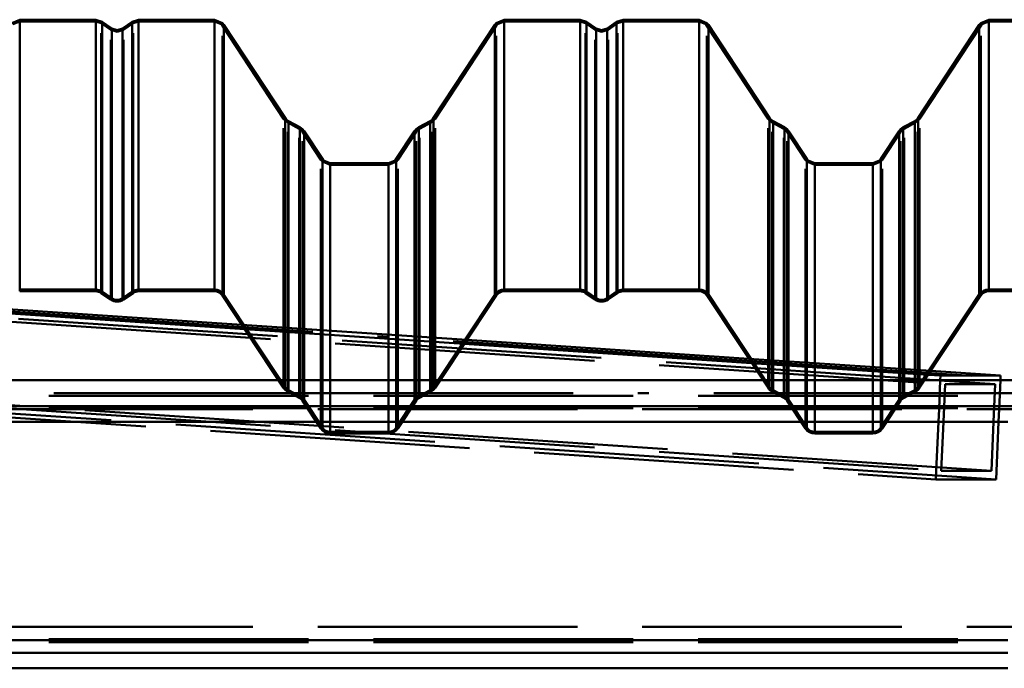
# Paper-space layout 'Layout1' of a CAD drawing. Extents: x -2 to 1033, y -36 to 596.
# Tile 20 of 256: x 151 to 162, y 236 to 243. Entities that reach past the tile are written whole.
import ezdxf

# ---------------------------------------------------------------- set-up
doc = ezdxf.new("R2010")
doc.units = 0
doc.linetypes.add('ACAD_ISO02W100', pattern=[15, 12, -3])
doc.linetypes.add('ACAD_ISO04W100', pattern=[30.5, 24, -3, 0.5, -3])
doc.layers.add('SS_PLECHY', color=7, linetype='CONTINUOUS', lineweight=50, true_color=0xb47846)
doc.layers.add('SS_VAZNICE', color=123, linetype='CONTINUOUS', lineweight=50)
doc.layers.add('SS_ZTUŽENÍ STŘECHA', color=211, linetype='CONTINUOUS', lineweight=50)

psp = doc.layouts.get("Layout1")

# ---------------------------------------------------------------- linework, layer by layer
at = {"layer": 'SS_PLECHY', "color": 5, "linetype": 'Continuous', "ltscale": 0.25}
for p, q in [((150.796, 243.3057), (150.7041, 243.2674)), ((151.6739, 243.3057), (150.796, 243.3057)), ((150.796, 243.3057), (150.796, 240.1892)), ((151.7479, 243.2824), (151.6739, 243.3057)), ((151.6739, 243.3057), (151.6739, 240.1892)), ((151.8588, 243.2053), (151.7479, 243.2824)), ((151.7479, 243.2824), (151.7479, 240.1662)), ((152.0949, 243.2824), (151.984, 243.2053)), ((152.1689, 243.3057), (152.0949, 243.2824)), ((152.0949, 243.2824), (152.0949, 240.1662)), ((153.0468, 243.3057), (152.1689, 243.3057)), ((152.1689, 243.3057), (152.1689, 240.1892)), ((153.1388, 243.2674), (153.0468, 243.3057)), ((153.0468, 243.3057), (153.0468, 240.1892)), ((153.1553, 243.247), (153.1388, 243.2674)), ((153.8621, 242.1714), (153.1553, 243.247)), ((153.1553, 243.247), (153.1553, 240.1311)), ((156.2855, 243.247), (155.5787, 242.1714)), ((156.3021, 243.2674), (156.2855, 243.247)), ((156.2855, 243.247), (156.2855, 240.1311)), ((156.394, 243.3057), (156.3021, 243.2674)), ((157.2719, 243.3057), (156.394, 243.3057)), ((156.394, 243.3057), (156.394, 240.1892)), ((157.3459, 243.2824), (157.2719, 243.3057)), ((157.2719, 243.3057), (157.2719, 240.1892)), ((157.4568, 243.2053), (157.3459, 243.2824)), ((157.3459, 243.2824), (157.3459, 240.1662)), ((157.6929, 243.2824), (157.582, 243.2053)), ((157.7669, 243.3057), (157.6929, 243.2824)), ((157.6929, 243.2824), (157.6929, 240.1662)), ((158.6448, 243.3057), (157.7669, 243.3057)), ((157.7669, 243.3057), (157.7669, 240.1892)), ((158.7368, 243.2674), (158.6448, 243.3057)), ((158.6448, 243.3057), (158.6448, 240.1892)), ((158.7533, 243.247), (158.7368, 243.2674)), ((159.4601, 242.1714), (158.7533, 243.247)), ((158.7533, 243.247), (158.7533, 240.1311)), ((161.8835, 243.247), (161.1767, 242.1714)), ((161.9001, 243.2674), (161.8835, 243.247)), ((161.8835, 243.247), (161.8835, 240.1311)), ((161.992, 243.3057), (161.9001, 243.2674)), ((162.8699, 243.3057), (161.992, 243.3057)), ((161.992, 243.3057), (161.992, 240.1892)), ((151.9214, 243.1857), (151.8588, 243.2053)), ((151.8588, 243.2053), (151.8588, 240.0897)), ((151.984, 243.2053), (151.9214, 243.1857)), ((151.984, 243.2053), (151.984, 240.0897)), ((157.5194, 243.1857), (157.4568, 243.2053)), ((157.4568, 243.2053), (157.4568, 240.0897)), ((157.582, 243.2053), (157.5194, 243.1857)), ((157.582, 243.2053), (157.582, 240.0897)), ((153.8761, 242.1542), (153.8621, 242.1714)), ((153.8621, 242.1714), (153.8621, 239.0649)), ((153.9018, 242.135), (153.8761, 242.1542)), ((154.0345, 242.0633), (153.9018, 242.135)), ((153.9018, 242.135), (153.9018, 239.0288)), ((155.539, 242.135), (155.4063, 242.0633)), ((155.5647, 242.1542), (155.539, 242.135)), ((155.539, 242.135), (155.539, 239.0288)), ((155.5787, 242.1714), (155.5647, 242.1542)), ((155.5787, 242.1714), (155.5787, 239.0649)), ((159.4741, 242.1542), (159.4601, 242.1714)), ((159.4601, 242.1714), (159.4601, 239.0649)), ((159.4998, 242.135), (159.4741, 242.1542)), ((159.6325, 242.0633), (159.4998, 242.135)), ((159.4998, 242.135), (159.4998, 239.0288)), ((161.137, 242.135), (161.0043, 242.0633)), ((161.1627, 242.1542), (161.137, 242.135)), ((161.137, 242.135), (161.137, 239.0288)), ((161.1767, 242.1714), (161.1627, 242.1542)), ((161.1767, 242.1714), (161.1767, 239.0649)), ((154.0649, 242.0407), (154.0345, 242.0633)), ((154.0345, 242.0633), (154.0345, 238.9578)), ((154.0814, 242.0203), (154.0649, 242.0407)), ((154.2932, 241.698), (154.0814, 242.0203)), ((154.0814, 242.0203), (154.0814, 238.9151)), ((155.3594, 242.0203), (155.1476, 241.698)), ((155.376, 242.0407), (155.3594, 242.0203)), ((155.3594, 242.0203), (155.3594, 238.9151)), ((155.4063, 242.0633), (155.376, 242.0407)), ((155.4063, 242.0633), (155.4063, 238.9578)), ((159.6629, 242.0407), (159.6325, 242.0633)), ((159.6325, 242.0633), (159.6325, 238.9578)), ((159.6794, 242.0203), (159.6629, 242.0407)), ((159.8912, 241.698), (159.6794, 242.0203)), ((159.6794, 242.0203), (159.6794, 238.9151)), ((160.9574, 242.0203), (160.7456, 241.698)), ((160.974, 242.0407), (160.9574, 242.0203)), ((160.9574, 242.0203), (160.9574, 238.9151)), ((161.0043, 242.0633), (160.974, 242.0407)), ((161.0043, 242.0633), (161.0043, 238.9578)), ((154.3072, 241.6807), (154.2932, 241.698)), ((154.2932, 241.698), (154.2932, 238.5956)), ((154.385, 241.6484), (154.3072, 241.6807)), ((155.0558, 241.6484), (154.385, 241.6484)), ((154.385, 241.6484), (154.385, 238.5465)), ((155.1336, 241.6807), (155.0558, 241.6484)), ((155.0558, 241.6484), (155.0558, 238.5465)), ((155.1476, 241.698), (155.1336, 241.6807)), ((155.1476, 241.698), (155.1476, 238.5956)), ((159.9052, 241.6807), (159.8912, 241.698)), ((159.8912, 241.698), (159.8912, 238.5956)), ((159.983, 241.6484), (159.9052, 241.6807)), ((160.6538, 241.6484), (159.983, 241.6484)), ((159.983, 241.6484), (159.983, 238.5465)), ((160.7316, 241.6807), (160.6538, 241.6484)), ((160.6538, 241.6484), (160.6538, 238.5465)), ((160.7456, 241.698), (160.7316, 241.6807)), ((160.7456, 241.698), (160.7456, 238.5956)), ((150.796, 240.1892), (151.6739, 240.1892)), ((150.796, 240.1693), (151.6739, 240.1693)), ((151.7479, 240.1662), (151.8588, 240.0897)), ((151.984, 240.0897), (152.0949, 240.1662)), ((152.1689, 240.1892), (153.0468, 240.1892)), ((152.1689, 240.1693), (153.0468, 240.1693)), ((156.394, 240.1892), (157.2719, 240.1892)), ((156.394, 240.1693), (157.2719, 240.1693)), ((157.3459, 240.1662), (157.4568, 240.0897)), ((157.582, 240.0897), (157.6929, 240.1662)), ((157.7669, 240.1892), (158.6448, 240.1892)), ((157.7669, 240.1693), (158.6448, 240.1693)), ((161.992, 240.1892), (162.8699, 240.1892)), ((161.992, 240.1693), (162.8699, 240.1693)), ((151.7365, 240.1498), (151.8474, 240.0734)), ((151.9954, 240.0734), (152.1063, 240.1498)), ((153.1386, 240.1201), (153.8454, 239.054)), ((153.1553, 240.1311), (153.8621, 239.0649)), ((155.5787, 239.0649), (156.2855, 240.1311)), ((155.5954, 239.054), (156.3022, 240.1201)), ((157.3345, 240.1498), (157.4454, 240.0734)), ((157.5934, 240.0734), (157.7043, 240.1498)), ((158.7366, 240.1201), (159.4434, 239.054)), ((158.7533, 240.1311), (159.4601, 239.0649)), ((161.1767, 239.0649), (161.8835, 240.1311)), ((161.1934, 239.054), (161.9002, 240.1201)), ((153.9018, 239.0288), (154.0345, 238.9578)), ((155.4063, 238.9578), (155.539, 239.0288)), ((159.4998, 239.0288), (159.6325, 238.9578)), ((161.0043, 238.9578), (161.137, 239.0288)), ((153.8923, 239.0113), (154.025, 238.9402)), ((154.0647, 238.9041), (154.2765, 238.5847)), ((154.0814, 238.9151), (154.2932, 238.5956)), ((155.1476, 238.5956), (155.3594, 238.9151)), ((155.1643, 238.5847), (155.3761, 238.9041)), ((155.4158, 238.9402), (155.5485, 239.0113)), ((159.4903, 239.0113), (159.623, 238.9402)), ((159.6627, 238.9041), (159.8745, 238.5847)), ((159.6794, 238.9151), (159.8912, 238.5956)), ((160.7456, 238.5956), (160.9574, 238.9151)), ((160.7623, 238.5847), (160.9741, 238.9041)), ((161.0138, 238.9402), (161.1465, 239.0113)), ((154.385, 238.5465), (155.0558, 238.5465)), ((154.385, 238.5265), (155.0558, 238.5265)), ((159.983, 238.5465), (160.6538, 238.5465)), ((159.983, 238.5265), (160.6538, 238.5265))]:
    psp.add_line(p, q, dxfattribs=at)
at = {"layer": 'SS_PLECHY', "color": 5, "linetype": 'ACAD_ISO02W100', "ltscale": 0.25}
for p, q in [((150.796, 243.2856), (150.7182, 243.2532)), ((151.6739, 243.2856), (150.796, 243.2856)), ((151.7365, 243.2659), (151.6739, 243.2856)), ((151.8474, 243.1888), (151.7365, 243.2659)), ((151.7365, 240.1498), (151.7365, 243.2659)), ((152.1063, 243.2659), (151.9954, 243.1888)), ((152.1689, 243.2856), (152.1063, 243.2659)), ((152.1063, 240.1498), (152.1063, 243.2659)), ((153.0468, 243.2856), (152.1689, 243.2856)), ((153.1246, 243.2532), (153.0468, 243.2856)), ((153.1386, 243.236), (153.1246, 243.2532)), ((153.8454, 242.1604), (153.1386, 243.236)), ((153.1386, 240.1201), (153.1386, 243.236)), ((156.3022, 243.236), (155.5954, 242.1604)), ((156.3162, 243.2532), (156.3022, 243.236)), ((156.3022, 240.1201), (156.3022, 243.236)), ((156.394, 243.2856), (156.3162, 243.2532)), ((157.2719, 243.2856), (156.394, 243.2856)), ((157.3345, 243.2659), (157.2719, 243.2856)), ((157.4454, 243.1888), (157.3345, 243.2659)), ((157.3345, 240.1498), (157.3345, 243.2659)), ((157.7043, 243.2659), (157.5934, 243.1888)), ((157.7669, 243.2856), (157.7043, 243.2659)), ((157.7043, 240.1498), (157.7043, 243.2659)), ((158.6448, 243.2856), (157.7669, 243.2856)), ((158.7226, 243.2532), (158.6448, 243.2856)), ((158.7366, 243.236), (158.7226, 243.2532)), ((159.4434, 242.1604), (158.7366, 243.236)), ((158.7366, 240.1201), (158.7366, 243.236)), ((161.9002, 243.236), (161.1934, 242.1604)), ((161.9142, 243.2532), (161.9002, 243.236)), ((161.9002, 240.1201), (161.9002, 243.236)), ((161.992, 243.2856), (161.9142, 243.2532)), ((162.8699, 243.2856), (161.992, 243.2856)), ((151.9214, 243.1656), (151.8474, 243.1888)), ((151.8474, 240.0734), (151.8474, 243.1888)), ((151.9954, 243.1888), (151.9214, 243.1656)), ((151.9954, 240.0734), (151.9954, 243.1888)), ((157.5194, 243.1656), (157.4454, 243.1888)), ((157.4454, 240.0734), (157.4454, 243.1888)), ((157.5934, 243.1888), (157.5194, 243.1656)), ((157.5934, 240.0734), (157.5934, 243.1888)), ((153.862, 242.14), (153.8454, 242.1604)), ((153.8454, 239.054), (153.8454, 242.1604)), ((153.8923, 242.1173), (153.862, 242.14)), ((154.025, 242.0457), (153.8923, 242.1173)), ((153.8923, 239.0113), (153.8923, 242.1173)), ((155.5485, 242.1173), (155.4158, 242.0457)), ((155.5789, 242.14), (155.5485, 242.1173)), ((155.5485, 239.0113), (155.5485, 242.1173)), ((155.5954, 242.1604), (155.5789, 242.14)), ((155.5954, 239.054), (155.5954, 242.1604)), ((159.46, 242.14), (159.4434, 242.1604)), ((159.4434, 239.054), (159.4434, 242.1604)), ((159.4903, 242.1173), (159.46, 242.14)), ((159.623, 242.0457), (159.4903, 242.1173)), ((159.4903, 239.0113), (159.4903, 242.1173)), ((161.1465, 242.1173), (161.0138, 242.0457)), ((161.1769, 242.14), (161.1465, 242.1173)), ((161.1465, 239.0113), (161.1465, 242.1173)), ((161.1934, 242.1604), (161.1769, 242.14)), ((161.1934, 239.054), (161.1934, 242.1604)), ((154.0507, 242.0265), (154.025, 242.0457)), ((154.025, 238.9402), (154.025, 242.0457)), ((154.0647, 242.0092), (154.0507, 242.0265)), ((154.2765, 241.6869), (154.0647, 242.0092)), ((154.0647, 238.9041), (154.0647, 242.0092)), ((155.3761, 242.0092), (155.1643, 241.6869)), ((155.3901, 242.0265), (155.3761, 242.0092)), ((155.3761, 238.9041), (155.3761, 242.0092)), ((155.4158, 242.0457), (155.3901, 242.0265)), ((155.4158, 238.9402), (155.4158, 242.0457)), ((159.6487, 242.0265), (159.623, 242.0457)), ((159.623, 238.9402), (159.623, 242.0457)), ((159.6627, 242.0092), (159.6487, 242.0265)), ((159.8745, 241.6869), (159.6627, 242.0092)), ((159.6627, 238.9041), (159.6627, 242.0092)), ((160.9741, 242.0092), (160.7623, 241.6869)), ((160.9881, 242.0265), (160.9741, 242.0092)), ((160.9741, 238.9041), (160.9741, 242.0092)), ((161.0138, 242.0457), (160.9881, 242.0265)), ((161.0138, 238.9402), (161.0138, 242.0457)), ((154.2931, 241.6665), (154.2765, 241.6869)), ((154.2765, 238.5847), (154.2765, 241.6869)), ((154.385, 241.6283), (154.2931, 241.6665)), ((155.1478, 241.6665), (155.0558, 241.6283)), ((155.1643, 241.6869), (155.1478, 241.6665)), ((155.1643, 238.5847), (155.1643, 241.6869)), ((159.8911, 241.6665), (159.8745, 241.6869)), ((159.8745, 238.5847), (159.8745, 241.6869)), ((159.983, 241.6283), (159.8911, 241.6665)), ((160.7458, 241.6665), (160.6538, 241.6283)), ((160.7623, 241.6869), (160.7458, 241.6665)), ((160.7623, 238.5847), (160.7623, 241.6869)), ((154.385, 241.6283), (155.0558, 241.6283)), ((159.983, 241.6283), (160.6538, 241.6283)), ((150.796, 240.1892), (150.796, 240.1693)), ((151.6739, 240.1892), (151.6739, 240.1693)), ((152.1689, 240.1892), (152.1689, 240.1693)), ((153.0468, 240.1892), (153.0468, 240.1693)), ((156.394, 240.1892), (156.394, 240.1693)), ((157.2719, 240.1892), (157.2719, 240.1693)), ((157.7669, 240.1892), (157.7669, 240.1693)), ((158.6448, 240.1892), (158.6448, 240.1693)), ((161.992, 240.1892), (161.992, 240.1693)), ((154.385, 238.5465), (154.385, 238.5265)), ((155.0558, 238.5465), (155.0558, 238.5265)), ((159.983, 238.5465), (159.983, 238.5265)), ((160.6538, 238.5465), (160.6538, 238.5265))]:
    psp.add_line(p, q, dxfattribs=at)
at = {"layer": 'SS_PLECHY', "color": 5, "linetype": 'Continuous', "ltscale": 0.25, "extrusion": (1.56971e-12, 0.093704, -0.9956)}
psp.add_arc((-151.6739, 239.0035, 22.4945), 0.13, 90, 124.70088, dxfattribs=at)
at = {"layer": 'SS_PLECHY', "color": 5, "linetype": 'Continuous', "ltscale": 0.25, "extrusion": (1.55598e-12, 0.093704, -0.9956)}
psp.add_arc((-151.6739, 239.0035, 22.4945), 0.11, 90, 124.70088, dxfattribs=at)
at = {"layer": 'SS_PLECHY', "color": 5, "linetype": 'Continuous', "ltscale": 0.25, "extrusion": (-1.4924e-12, 0.093704, -0.9956)}
psp.add_arc((-152.1689, 239.0035, 22.4945), 0.13, 55.29912, 90, dxfattribs=at)
at = {"layer": 'SS_PLECHY', "color": 5, "linetype": 'Continuous', "ltscale": 0.25, "extrusion": (-1.41524e-12, 0.093704, -0.9956)}
psp.add_arc((-152.1689, 239.0035, 22.4945), 0.11, 55.29912, 90, dxfattribs=at)
at = {"layer": 'SS_PLECHY', "color": 5, "linetype": 'Continuous', "ltscale": 0.25, "extrusion": (1.89077e-12, 0.093704, -0.9956)}
psp.add_arc((-153.0468, 239.0035, 22.4945), 0.13, 90, 146.57519, dxfattribs=at)
at = {"layer": 'SS_PLECHY', "color": 5, "linetype": 'Continuous', "ltscale": 0.25, "extrusion": (2.02176e-12, 0.093704, -0.9956)}
psp.add_arc((-153.0468, 239.0035, 22.4945), 0.11, 90, 146.57519, dxfattribs=at)
at = {"layer": 'SS_PLECHY', "color": 5, "linetype": 'Continuous', "ltscale": 0.25, "extrusion": (-3.50482e-12, 0.093704, -0.9956)}
psp.add_arc((-156.394, 239.0035, 22.4945), 0.13, 33.42481, 90, dxfattribs=at)
at = {"layer": 'SS_PLECHY', "color": 5, "linetype": 'Continuous', "ltscale": 0.25, "extrusion": (-1.70416e-12, 0.093704, -0.9956)}
psp.add_arc((-156.394, 239.0035, 22.4945), 0.11, 33.42481, 90, dxfattribs=at)
at = {"layer": 'SS_PLECHY', "color": 5, "linetype": 'Continuous', "ltscale": 0.25, "extrusion": (1.1126e-12, 0.093704, -0.9956)}
psp.add_arc((-157.2719, 239.0035, 22.4945), 0.13, 90, 124.70088, dxfattribs=at)
at = {"layer": 'SS_PLECHY', "color": 5, "linetype": 'Continuous', "ltscale": 0.25, "extrusion": (1.253e-12, 0.093704, -0.9956)}
psp.add_arc((-157.2719, 239.0035, 22.4945), 0.11, 90, 124.70088, dxfattribs=at)
at = {"layer": 'SS_PLECHY', "color": 5, "linetype": 'Continuous', "ltscale": 0.25, "extrusion": (-7.00773e-13, 0.093704, -0.9956)}
psp.add_arc((-157.7669, 239.0035, 22.4945), 0.13, 55.29912, 90, dxfattribs=at)
at = {"layer": 'SS_PLECHY', "color": 5, "linetype": 'Continuous', "ltscale": 0.25, "extrusion": (-4.79716e-13, 0.093704, -0.9956)}
psp.add_arc((-157.7669, 239.0035, 22.4945), 0.11, 55.29912, 90, dxfattribs=at)
at = {"layer": 'SS_PLECHY', "color": 5, "linetype": 'Continuous', "ltscale": 0.25, "extrusion": (9.56667e-13, 0.093704, -0.9956)}
psp.add_arc((-158.6448, 239.0035, 22.4945), 0.13, 90, 146.57519, dxfattribs=at)
at = {"layer": 'SS_PLECHY', "color": 5, "linetype": 'Continuous', "ltscale": 0.25, "extrusion": (9.17819e-13, 0.093704, -0.9956)}
psp.add_arc((-158.6448, 239.0035, 22.4945), 0.11, 90, 146.57519, dxfattribs=at)
at = {"layer": 'SS_PLECHY', "color": 5, "linetype": 'Continuous', "ltscale": 0.25, "extrusion": (-1.75879e-12, 0.093704, -0.9956)}
psp.add_arc((-161.992, 239.0035, 22.4945), 0.13, 33.42481, 90, dxfattribs=at)
at = {"layer": 'SS_PLECHY', "color": 5, "linetype": 'Continuous', "ltscale": 0.25, "extrusion": (3.71393e-13, 0.093704, -0.9956)}
psp.add_arc((-161.992, 239.0035, 22.4945), 0.11, 33.42481, 90, dxfattribs=at)
at = {"layer": 'SS_PLECHY', "color": 5, "linetype": 'Continuous', "ltscale": 0.25, "extrusion": (1.491e-12, -0.093704, 0.9956)}
psp.add_arc((151.9214, 239.123, -22.5057), 0.13, 235.29912, 304.70088, dxfattribs=at)
at = {"layer": 'SS_PLECHY', "color": 5, "linetype": 'Continuous', "ltscale": 0.25, "extrusion": (1.51542e-12, -0.093704, 0.9956)}
psp.add_arc((151.9214, 239.123, -22.5057), 0.11, 235.29912, 304.70088, dxfattribs=at)
at = {"layer": 'SS_PLECHY', "color": 5, "linetype": 'Continuous', "ltscale": 0.25, "extrusion": (7.70361e-13, -0.093704, 0.9956)}
psp.add_arc((157.5194, 239.123, -22.5057), 0.13, 235.29912, 304.70088, dxfattribs=at)
at = {"layer": 'SS_PLECHY', "color": 5, "linetype": 'Continuous', "ltscale": 0.25, "extrusion": (8.17043e-13, -0.093704, 0.9956)}
psp.add_arc((157.5194, 239.123, -22.5057), 0.11, 235.29912, 304.70088, dxfattribs=at)
at = {"layer": 'SS_PLECHY', "color": 5, "linetype": 'Continuous', "ltscale": 0.25, "extrusion": (3.15305e-13, -0.093704, 0.9956)}
psp.add_arc((153.9539, 238.0731, -22.4069), 0.13, 213.42481, 241.736, dxfattribs=at)
at = {"layer": 'SS_PLECHY', "color": 5, "linetype": 'Continuous', "ltscale": 0.25, "extrusion": (-1.41043e-12, -0.093704, 0.9956)}
psp.add_arc((153.9539, 238.0731, -22.4069), 0.11, 213.42481, 241.736, dxfattribs=at)
at = {"layer": 'SS_PLECHY', "color": 5, "linetype": 'Continuous', "ltscale": 0.25, "extrusion": (9.84851e-13, -0.093704, 0.9956)}
psp.add_arc((155.4869, 238.0731, -22.4069), 0.11, 298.264, 326.57519, dxfattribs=at)
at = {"layer": 'SS_PLECHY', "color": 5, "linetype": 'Continuous', "ltscale": 0.25, "extrusion": (6.43908e-13, -0.093704, 0.9956)}
psp.add_arc((155.4869, 238.0731, -22.4069), 0.13, 298.264, 326.57519, dxfattribs=at)
at = {"layer": 'SS_PLECHY', "color": 5, "linetype": 'Continuous', "ltscale": 0.25, "extrusion": (-1.43075e-12, -0.093704, 0.9956)}
psp.add_arc((159.5519, 238.0731, -22.4069), 0.13, 213.42481, 241.736, dxfattribs=at)
at = {"layer": 'SS_PLECHY', "color": 5, "linetype": 'Continuous', "ltscale": 0.25, "extrusion": (-3.48599e-12, -0.093704, 0.9956)}
psp.add_arc((159.5519, 238.0731, -22.4069), 0.11, 213.42481, 241.736, dxfattribs=at)
at = {"layer": 'SS_PLECHY', "color": 5, "linetype": 'Continuous', "ltscale": 0.25, "extrusion": (2.75272e-12, -0.093704, 0.9956)}
psp.add_arc((161.0849, 238.0731, -22.4069), 0.11, 298.264, 326.57519, dxfattribs=at)
at = {"layer": 'SS_PLECHY', "color": 5, "linetype": 'Continuous', "ltscale": 0.25, "extrusion": (2.17203e-12, -0.093704, 0.9956)}
psp.add_arc((161.0849, 238.0731, -22.4069), 0.13, 298.264, 326.57519, dxfattribs=at)
at = {"layer": 'SS_PLECHY', "color": 5, "linetype": 'Continuous', "ltscale": 0.25, "extrusion": (-1.46096e-12, 0.093704, -0.9956)}
psp.add_arc((-153.9729, 237.7929, 22.3805), 0.11, 118.264, 146.57519, dxfattribs=at)
at = {"layer": 'SS_PLECHY', "color": 5, "linetype": 'Continuous', "ltscale": 0.25, "extrusion": (-1.03323e-12, 0.093704, -0.9956)}
psp.add_arc((-153.9729, 237.7929, 22.3805), 0.13, 118.264, 146.57519, dxfattribs=at)
at = {"layer": 'SS_PLECHY', "color": 5, "linetype": 'Continuous', "ltscale": 0.25, "extrusion": (1.59018e-12, 0.093704, -0.9956)}
psp.add_arc((-155.4679, 237.7929, 22.3805), 0.13, 33.42481, 61.736, dxfattribs=at)
at = {"layer": 'SS_PLECHY', "color": 5, "linetype": 'Continuous', "ltscale": 0.25, "extrusion": (1.67704e-12, 0.093704, -0.9956)}
psp.add_arc((-155.4679, 237.7929, 22.3805), 0.11, 33.42481, 61.736, dxfattribs=at)
at = {"layer": 'SS_PLECHY', "color": 5, "linetype": 'Continuous', "ltscale": 0.25, "extrusion": (-3.05894e-12, 0.093704, -0.9956)}
psp.add_arc((-159.5709, 237.7929, 22.3805), 0.11, 118.264, 146.57519, dxfattribs=at)
at = {"layer": 'SS_PLECHY', "color": 5, "linetype": 'Continuous', "ltscale": 0.25, "extrusion": (-2.35315e-12, 0.093704, -0.9956)}
psp.add_arc((-159.5709, 237.7929, 22.3805), 0.13, 118.264, 146.57519, dxfattribs=at)
at = {"layer": 'SS_PLECHY', "color": 5, "linetype": 'Continuous', "ltscale": 0.25, "extrusion": (3.59938e-12, 0.093704, -0.9956)}
psp.add_arc((-161.0659, 237.7929, 22.3805), 0.13, 33.42481, 61.736, dxfattribs=at)
at = {"layer": 'SS_PLECHY', "color": 5, "linetype": 'Continuous', "ltscale": 0.25, "extrusion": (4.009e-12, 0.093704, -0.9956)}
psp.add_arc((-161.0659, 237.7929, 22.3805), 0.11, 33.42481, 61.736, dxfattribs=at)
at = {"layer": 'SS_PLECHY', "color": 5, "linetype": 'Continuous', "ltscale": 0.25, "extrusion": (-1.53992e-12, -0.093704, 0.9956)}
psp.add_arc((154.385, 237.6059, -22.3629), 0.13, 213.42481, 270, dxfattribs=at)
at = {"layer": 'SS_PLECHY', "color": 5, "linetype": 'Continuous', "ltscale": 0.25, "extrusion": (-2.60688e-12, -0.093704, 0.9956)}
psp.add_arc((154.385, 237.6059, -22.3629), 0.11, 213.42481, 270, dxfattribs=at)
at = {"layer": 'SS_PLECHY', "color": 5, "linetype": 'Continuous', "ltscale": 0.25, "extrusion": (1.02084e-12, -0.093704, 0.9956)}
psp.add_arc((155.0558, 237.6059, -22.3629), 0.11, 270, 326.57519, dxfattribs=at)
at = {"layer": 'SS_PLECHY', "color": 5, "linetype": 'Continuous', "ltscale": 0.25, "extrusion": (1.03092e-12, -0.093704, 0.9956)}
psp.add_arc((155.0558, 237.6059, -22.3629), 0.13, 270, 326.57519, dxfattribs=at)
at = {"layer": 'SS_PLECHY', "color": 5, "linetype": 'Continuous', "ltscale": 0.25, "extrusion": (-3.29619e-12, -0.093704, 0.9956)}
psp.add_arc((159.983, 237.6059, -22.3629), 0.13, 213.42481, 270, dxfattribs=at)
at = {"layer": 'SS_PLECHY', "color": 5, "linetype": 'Continuous', "ltscale": 0.25, "extrusion": (-4.67037e-12, -0.093704, 0.9956)}
psp.add_arc((159.983, 237.6059, -22.3629), 0.11, 213.42481, 270, dxfattribs=at)
at = {"layer": 'SS_PLECHY', "color": 5, "linetype": 'Continuous', "ltscale": 0.25, "extrusion": (2.11837e-12, -0.093704, 0.9956)}
psp.add_arc((160.6538, 237.6059, -22.3629), 0.11, 270, 326.57519, dxfattribs=at)
at = {"layer": 'SS_PLECHY', "color": 5, "linetype": 'Continuous', "ltscale": 0.25, "extrusion": (1.95959e-12, -0.093704, 0.9956)}
psp.add_arc((160.6538, 237.6059, -22.3629), 0.13, 270, 326.57519, dxfattribs=at)
at = {"layer": 'SS_VAZNICE', "color": 1, "linetype": 'Continuous', "ltscale": 0.25}
for p, q in [((153.7864, 239.1429), (150.0564, 239.1429)), ((159.3844, 239.1429), (155.6544, 239.1429)), ((164.7395, 239.1429), (161.2524, 239.1429)), ((154.1052, 238.8431), (149.7376, 238.8431)), ((159.7032, 238.8431), (155.3356, 238.8431)), ((164.7395, 238.8431), (160.9336, 238.8431)), ((149.6188, 238.6639), (154.224, 238.6639)), ((155.2168, 238.6639), (159.822, 238.6639)), ((160.8148, 238.6639), (162.2145, 238.6639)), ((162.2145, 236.14), (52.0145, 236.14)), ((52.0145, 235.9957), (162.2145, 235.9957)), ((52.0145, 235.8164), (162.2145, 235.8164))]:
    psp.add_line(p, q, dxfattribs=at)
at = {"layer": 'SS_VAZNICE', "color": 3, "linetype": 'ACAD_ISO02W100', "ltscale": 0.25}
for p, q in [((155.6544, 239.1429), (153.7864, 239.1429)), ((161.2524, 239.1429), (159.3844, 239.1429)), ((49.8845, 238.9637), (164.7395, 238.9637)), ((49.8845, 238.8194), (164.7395, 238.8194)), ((164.7395, 238.8082), (49.8845, 238.8082)), ((155.3356, 238.8431), (154.1052, 238.8431)), ((160.9336, 238.8431), (159.7032, 238.8431)), ((154.224, 238.6639), (155.2168, 238.6639)), ((159.822, 238.6639), (160.8148, 238.6639)), ((164.7395, 236.2955), (49.8845, 236.2955)), ((49.8845, 236.1512), (164.7395, 236.1512)), ((49.8845, 236.1163), (164.7395, 236.1163))]:
    psp.add_line(p, q, dxfattribs=at)
at = {"layer": 'SS_VAZNICE', "color": 7, "linetype": 'ACAD_ISO04W100', "ltscale": 0.25}
psp.add_line((164.8145, 238.993), (49.8145, 238.993), dxfattribs=at)
at = {"layer": 'SS_ZTUŽENÍ STŘECHA', "color": 3, "linetype": 'ACAD_ISO02W100', "ltscale": 0.25}
for p, q in [((124.5089, 241.5665), (161.4889, 239.0957)), ((161.257, 239.1499), (126.2364, 241.4898)), ((124.5089, 240.565), (161.4445, 238.0972)), ((162.0234, 238.0972), (126.2364, 240.4883)), ((126.4092, 240.3805), (162.0768, 237.9973)), ((155.9625, 239.6076), (153.3632, 239.7813)), ((153.3954, 239.7328), (155.933, 239.5632)), ((161.323, 239.2495), (159.2207, 239.39)), ((141.775, 239.3074), (161.3822, 237.9973)), ((159.2529, 239.3414), (161.2936, 239.205)), ((161.3611, 239.1429), (161.257, 239.1499)), ((162.0677, 239.0957), (161.3611, 239.1429)), ((161.4182, 238.8082), (161.4331, 239.1429)), ((162.1129, 238.8082), (162.1277, 239.1429)), ((161.4697, 238.6639), (161.4889, 239.0957)), ((161.4889, 239.0957), (162.0677, 239.0957)), ((162.0486, 238.6639), (162.0677, 239.0957)), ((161.4118, 238.6639), (161.4182, 238.8082)), ((162.1064, 238.6639), (162.1129, 238.8082)), ((161.3866, 238.0972), (161.4118, 238.6639)), ((161.4445, 238.0972), (161.4697, 238.6639)), ((162.0234, 238.0972), (162.0486, 238.6639)), ((162.0768, 237.9973), (162.1064, 238.6639)), ((161.3822, 237.9973), (161.3866, 238.0972)), ((161.3822, 237.9973), (162.0768, 237.9973)), ((161.4445, 238.0972), (162.0234, 238.0972))]:
    psp.add_line(p, q, dxfattribs=at)
at = {"layer": 'SS_ZTUŽENÍ STŘECHA', "color": 7, "linetype": 'ACAD_ISO04W100', "ltscale": 0.25}
psp.add_line((125.3727, 241.6283), (164.8145, 238.993), dxfattribs=at)
at = {"layer": 'SS_ZTUŽENÍ STŘECHA', "color": 1, "linetype": 'Continuous', "ltscale": 0.25}
for p, q in [((153.3632, 239.7813), (150.6019, 239.9658)), ((150.5724, 239.9214), (153.3954, 239.7328)), ((159.2207, 239.39), (155.9625, 239.6076)), ((155.933, 239.5632), (159.2529, 239.3414)), ((162.1301, 239.1956), (161.323, 239.2495)), ((161.2936, 239.205), (161.4354, 239.1956)), ((161.4331, 239.1429), (161.4354, 239.1956)), ((161.4354, 239.1956), (162.1301, 239.1956)), ((162.1277, 239.1429), (162.1301, 239.1956))]:
    psp.add_line(p, q, dxfattribs=at)

doc.saveas('drawing.dxf')
